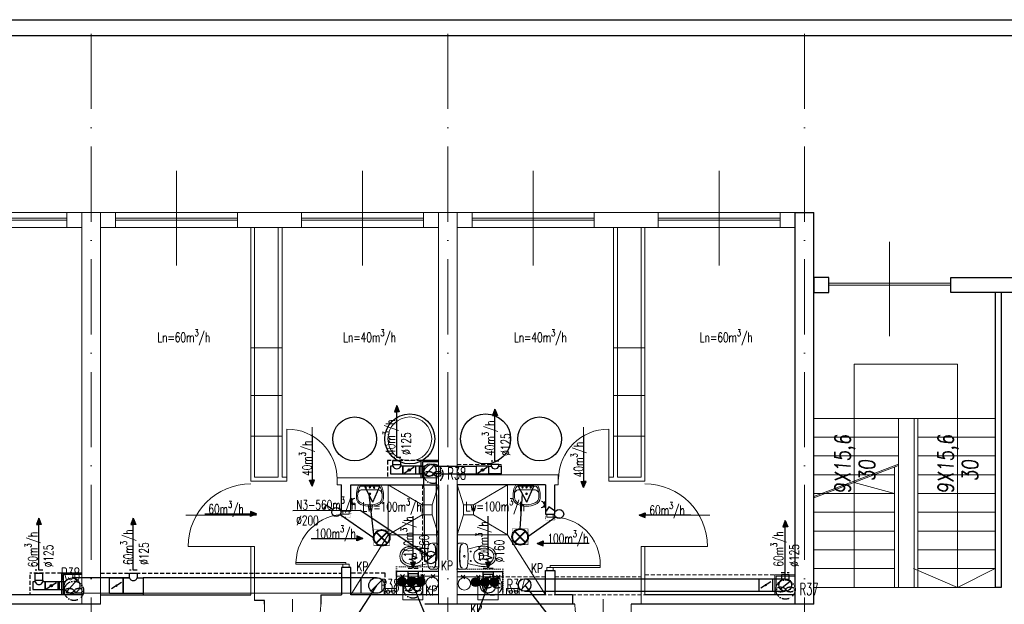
# Model space of a CAD drawing. Header units: millimetres. Extents: x -6513 to 30474, y -6915 to 65597.
# Tile 234 of 256: x 3408 to 4982, y 26250 to 27184. Entities that reach past the tile are written whole.
import ezdxf

# ---------------------------------------------------------------- set-up
doc = ezdxf.new("R2010")
doc.units = ezdxf.units.MM
for name, pattern in [('ACAD_ISO03W100', [30, 12, -18]), ('ACAD_ISO10W100', [18, 12, -3, 0, -3]), ('DASHED', [19.05, 12.7, -6.35]), ('DOT', [6.35, 0, -6.35])]:
    doc.linetypes.add(name, pattern=pattern)
doc.layers.get('0').update_dxf_attribs({"color": 8})
for name, color, linetype, lineweight in [('A_cienka', 8, 'Continuous', 5), ('A_linia przekroj', 8, 'Continuous', 25), ('A_osie', 8, 'ACAD_ISO10W100', 5), ('A_przerywana', 8, 'ACAD_ISO03W100', 5), ('A_widok', 8, 'Continuous', 13), ('CH-KS-WEWN-ISTN-PION-NR', 8, 'Continuous', 20), ('CH-KS-WEWN-PION', 8, 'Continuous', 20), ('CH-KS-WEWN-PION-NR', 8, 'Continuous', 25), ('CH-W-WEWN-INOX-PION', 8, 'Continuous', 20), ('CH-W-WEWN-INOX-PION-NR', 8, 'Continuous', 25), ('cieńkie', 8, 'Continuous', 9), ('DB-WM-nawiew-opis', 8, 'Continuous', 25), ('DB-WM-nawiew-opis-odnośnik', 8, 'Continuous', 30), ('DB-WM-wywiew-opis', 8, 'Continuous', 25), ('DB-WM-wywiew-opis-odnośnik', 8, 'Continuous', 30), ('DB_WM_nawiew', 8, 'Continuous', 30), ('DB_WM_wywiew', 8, 'Continuous', 30), ('DB_WM_ścianka nowa', 8, 'Continuous', 25), ('E_gniazda wtykowe', 1, 'Continuous', 30), ('E_oświetlenie', 1, 'Continuous', 30), ('E_technologia', 1, 'ACAD_ISO10W100', 30), ('noew ściany archwig', 8, 'Continuous', 9), ('R-TABELKA', 8, 'Continuous', 25), ('snitarne archwig nowe', 8, 'Continuous', 9), ('Stolarka ARCHWIG', 8, 'Continuous', 5), ('widokowe ARCHWIG', 8, 'Continuous', 5), ('wyburzenia', 8, 'DOT', 20), ('Ściany ARCHWIG', 8, 'Continuous', 30)]:
    doc.layers.add(name, color=color, linetype=linetype, lineweight=lineweight)
doc.layers.add('A_obudowy', color=8, linetype='Continuous')
doc.layers.add('DB_WM_nawiew-opis', color=8, linetype='Continuous')
doc.styles.add('ROMANSS', font='romans.shx', dxfattribs={"width": 0.8, "oblique": 5})
doc.styles.add('SIMPLEXD', font='SIMPLEX.SHX', dxfattribs={"width": 0.6})
doc.styles.get("Standard").update_dxf_attribs({"font": 'txt.shx', "width": 0.9})

# ---------------------------------------------------------------- blocks, each defined once
blk = doc.blocks.new('drzwi schem')
at = {"color": 252}
blk.add_line((0, 0), (0, 1), dxfattribs=at)
at = {"color": 252, "ltscale": 10}
blk.add_line((0.5, -0.093), (0.5, 1.04), dxfattribs=at)
at = {"color": 252}
blk.add_arc((0, 0), 1, 0, 90, dxfattribs=at)
blk = doc.blocks.new('klop oli 2')
at = {"layer": 'snitarne archwig nowe', "color": 252}
for p, q in [((0, 17.2), (0, 0)), ((3.8, 20.9), (10.5, 20.9)), ((0, -17.2), (0, 0)), ((3.8, 0), (3.8, 1)), ((3.8, 0), (3.8, -1)), ((38.9, 4.5), (37, 4.5)), ((38.9, -4.5), (37, -4.5)), ((3.8, -20.9), (10.5, -20.9))]:
    blk.add_line(p, q, dxfattribs=at)
for centre, radius in [((11.5, 0), 1.27), ((11.5, 0), 1.27), ((21.6, 7.5), 0.706), ((21.6, -7.5), 0.706)]:
    blk.add_circle(centre, radius, dxfattribs=at)
for centre, radius, start, end in [((3.8, 17.2), 3.76, 90, 180), ((8.4, 15), 3.76, 90, 173.7281), ((9, 15.1), 3.76, 100.2428, 173.7859), ((10.5, 14.9), 6.02, 6.7931, 90), ((44.8, -39.8), 56.5, 94.3794, 102.2907), ((41.4, -8), 24.5, 51.2869, 92.3028), ((144.9, 0), 141.2, 173.7281, 180), ((144.9, 0), 141.2, 180, 186.2719), ((144.9, 0), 140.5, 173.6694, 180), ((144.9, 0), 140.5, 180, 186.3306), ((-114.7, 0), 132.1, 0, 6.7931), ((-114.7, 0), 132.1, 353.2069, 0), ((80, -215.2), 235.3, 101.5744, 105.544), ((43.3, 0), 16.9, 173.7581, 180), ((43.3, 0), 16.9, 180, 186.2419), ((37.3, 0.7), 10.9, 117.4027, 173.7581), ((43.1, -10.6), 23.5, 101.6195, 117.4027), ((63.6, 0), 28.2, 173.3508, 180), ((63.6, 0), 28.2, 180, 186.6492), ((37, 3.1), 1.41, 90, 173.3508), ((42.4, -7.4), 20.3, 60.8839, 101.6195), ((38.9, 1.7), 2.82, 36.8699, 90), ((36.6, 0), 5.65, 0, 36.8699), ((36.6, 0), 5.65, 323.1301, 0), ((46.6, 0), 11.8, 0, 60.8839), ((46.6, 0), 11.8, 299.1161, 0), ((46.6, 0), 15.1, 0, 47.5638), ((46.6, 0), 15.1, 312.4362, 0), ((8.4, -15), 3.76, 186.2719, 270), ((9, -15.1), 3.76, 186.2141, 259.7572), ((10.5, -14.9), 6.02, 270, 353.2069), ((80, 215.2), 235.3, 254.456, 258.4256), ((37.3, -0.7), 10.9, 186.2419, 242.5973), ((43.1, 10.6), 23.5, 242.5973, 258.3805), ((44.8, 39.8), 56.5, 257.7093, 265.6206), ((37, -3.1), 1.41, 186.6492, 270), ((42.4, 7.4), 20.3, 258.3805, 299.1161), ((38.9, -1.7), 2.82, 270, 323.1301), ((41.4, 8), 24.5, 267.6972, 308.7131), ((3.8, -17.2), 3.76, 180, 270)]:
    blk.add_arc(centre, radius, start, end, dxfattribs=at)
blk = doc.blocks.new('umywalka oli2')
at = {"layer": 'snitarne archwig nowe', "color": 252}
for p, q in [((0, 17.6), (0, 0)), ((20.9, 21.6), (13.7, 21.6)), ((0, 0), (0, -17.6)), ((2, 15.4), (2, 0)), ((2, 0), (2, -15.4)), ((7.9, 0), (7.9, 10.8)), ((7.9, -10.8), (7.9, 0)), ((13.7, -21.6), (20.9, -21.6))]:
    blk.add_line(p, q, dxfattribs=at)
for centre, radius in [((4.1, 0), 1.11), ((4.5, 6.6), 0.994), ((14.5, 0), 1.48), ((14.5, 0), 0.946), ((4.5, -6.6), 0.994)]:
    blk.add_circle(centre, radius, dxfattribs=at)
for centre, radius, start, end in [((15.6, -9.9), 31.5, 93.3155, 119.5931), ((14.2, -1.1), 20.5, 88.5847, 126.5008), ((15.3, 12), 7.48, 91.7023, 188.8292), ((17.3, -1.9), 21.5, 82.9063, 97.0937), ((20.4, 10.2), 9.2, 23.1986, 92.7468), ((20.2, 9.5), 12.2, 20.9395, 86.4287), ((-1.2, 0), 33.1, 360, 24.6987), ((-1.2, 0), 33.1, 335.3013, 0), ((-3.2, 0), 37.4, 360, 21.6896), ((-3.2, 0), 37.4, 338.3104, 0), ((14.2, 1.1), 20.5, 233.4992, 271.4153), ((15.3, -12), 7.48, 171.1708, 268.2977), ((20.4, -10.2), 9.2, 267.2532, 336.8014), ((20.2, -9.5), 12.2, 273.5713, 339.0605), ((15.6, 9.9), 31.5, 240.4069, 266.6845), ((17.3, 1.9), 21.5, 262.9063, 277.0937)]:
    blk.add_arc(centre, radius, start, end, dxfattribs=at)
blk = doc.blocks.new('A$C2355049C')
at = {"layer": 'DB-WM-nawiew-opis-odnośnik'}
h = blk.add_hatch(color=256, dxfattribs=at)
h.paths.add_polyline_path([(0, -9.8), (3.9, -9.8), (0, 0)])
h.paths.add_polyline_path([(0, 0), (-3.9, -9.8), (0, -9.8)])
at = {"layer": 'DB-WM-nawiew-opis-odnośnik', "flags": 128}
for points in [[(0, 0), (-3.9, -9.8), (0, -9.8)], [(0, -82.9), (0, 0)], [(0, 0), (3.9, -9.8), (0, -9.8)]]:
    blk.add_lwpolyline(points, dxfattribs=at)
blk = doc.blocks.new('A$C620C4C60')
at = {"layer": 'DB-WM-wywiew-opis-odnośnik'}
h = blk.add_hatch(color=256, dxfattribs=at)
h.paths.add_polyline_path([(0, 0), (9.8, 3.9), (9.8, 0)])
h.paths.add_polyline_path([(9.8, 0), (9.8, -3.9), (0, 0)])
at = {"layer": 'DB-WM-wywiew-opis-odnośnik', "flags": 128}
for points in [[(0, 0), (9.8, 3.9), (9.8, 0)], [(0, 0), (12.1, 0)], [(0, 0), (9.8, -3.9), (9.8, 0)], [(12.1, 0), (14.4, -6.5), (16.6, 6.4), (18.9, 0)], [(18.9, 0), (82.9, 0)]]:
    blk.add_lwpolyline(points, dxfattribs=at)
blk = doc.blocks.new('raster')
at = {"layer": 'E_oświetlenie', "lineweight": 40}
for p, q in [((-21.2, 21.2), (21.2, -21.2)), ((21.2, 21.2), (-21.2, -21.2))]:
    blk.add_line(p, q, dxfattribs=at)
at = {"layer": 'E_oświetlenie', "const_width": 2}
blk.add_lwpolyline([(-30, -30), (30, -30), (30, 30), (-30, 30)], close=True, dxfattribs=at)
at = {"layer": 'E_oświetlenie', "lineweight": 40}
blk.add_circle((0, 0), 30, dxfattribs=at)
blk = doc.blocks.new('gw1')
at = {"layer": 'E_gniazda wtykowe'}
for p, q in [((99083.8, 55839.3), (99080.1, 55839.3)), ((99083.8, 55833.1), (99083.8, 55845.4))]:
    blk.add_line(p, q, dxfattribs=at)
blk.add_arc((99089.8, 55839), 6.04, 87.7958, 267.7958, dxfattribs=at)

msp = doc.modelspace()

# ---------------------------------------------------------------- hatches: boundary and pattern name
at = {"layer": 'CH-W-WEWN-INOX-PION'}
h = msp.add_hatch(color=256, dxfattribs=at)
h.paths.add_polyline_path([(4019.245, 26293.411, -0.41806339), (4026.516, 26286.235, -0.41806339), (4019.245, 26279.06)])
h.paths.add_polyline_path([(4019.245, 26279.06, -0.41037418), (4012.163, 26286.235, -0.41037418), (4019.245, 26293.411)])
h = msp.add_hatch(color=256, dxfattribs=at)
h.paths.add_polyline_path([(4034.245, 26293.411, -0.41806339), (4041.516, 26286.235, -0.41806339), (4034.245, 26279.06)])
h.paths.add_polyline_path([(4034.245, 26279.06, -0.41037418), (4027.163, 26286.235, -0.41037418), (4034.245, 26293.411)])
h = msp.add_hatch(color=256, dxfattribs=at)
h.paths.add_polyline_path([(4049.245, 26293.411, -0.41806339), (4056.516, 26286.235, -0.41806339), (4049.245, 26279.06)])
h.paths.add_polyline_path([(4049.245, 26279.06, -0.41037418), (4042.163, 26286.235, -0.41037418), (4049.245, 26293.411)])
h = msp.add_hatch(color=256, dxfattribs=at)
h.paths.add_polyline_path([(4137.176, 26292.62, 0.41806339), (4129.905, 26285.444, 0.41806339), (4137.176, 26278.269)])
h.paths.add_polyline_path([(4137.176, 26278.269, 0.41037418), (4144.258, 26285.444, 0.41037418), (4137.176, 26292.62)])
h = msp.add_hatch(color=256, dxfattribs=at)
h.paths.add_polyline_path([(4152.176, 26292.62, 0.41806339), (4144.905, 26285.444, 0.41806339), (4152.176, 26278.269)])
h.paths.add_polyline_path([(4152.176, 26278.269, 0.41037418), (4159.258, 26285.444, 0.41037418), (4152.176, 26292.62)])
h = msp.add_hatch(color=256, dxfattribs=at)
h.paths.add_polyline_path([(4167.176, 26292.62, 0.41806339), (4159.905, 26285.444, 0.41806339), (4167.176, 26278.269)])
h.paths.add_polyline_path([(4167.176, 26278.269, 0.41037418), (4174.258, 26285.444, 0.41037418), (4167.176, 26292.62)])
at = {"layer": 'DB_WM_nawiew'}
h = msp.add_hatch(color=256, dxfattribs=at)
edge = h.paths.add_edge_path()
edge.add_arc((4030.857, 26464.699), 2, 0, 360)
h = msp.add_hatch(color=256, dxfattribs=at)
edge = h.paths.add_edge_path()
edge.add_arc((4147.9, 26464.593), 2, 0, 360)
h = msp.add_hatch(color=256, dxfattribs=at)
edge = h.paths.add_edge_path()
edge.add_arc((3458.948, 26279.751), 2, 0, 360)
h = msp.add_hatch(color=256, dxfattribs=at)
edge = h.paths.add_edge_path()
edge.add_arc((3562.859, 26279.783), 2, 0, 360)
h = msp.add_hatch(color=256, dxfattribs=at)
edge = h.paths.add_edge_path()
edge.add_arc((4600.7, 26280.809), 2, 0, 360)

# ---------------------------------------------------------------- linework, layer by layer
at = {"layer": 'A_cienka', "ltscale": 10}
for p, q in [((3659.054, 26791.663), (3659.054, 26942.46)), ((3956.054, 26791.663), (3956.054, 26942.46)), ((4229.054, 26791.663), (4229.054, 26942.46)), ((4526.054, 26791.663), (4526.054, 26942.46)), ((4798.581, 26678.71), (4798.581, 26829.507))]:
    msp.add_line(p, q, dxfattribs=at)
at = {"layer": 'A_cienka'}
for p, q in [((-2776.446, 26876.062), (4647.554, 26876.062)), ((3288.554, 26867.062), (3483.554, 26867.062)), ((3288.554, 26864.062), (3483.554, 26864.062)), ((3756.554, 26867.062), (3561.554, 26867.062)), ((3756.554, 26864.062), (3561.554, 26864.062)), ((3858.554, 26867.062), (4053.554, 26867.062)), ((3858.554, 26864.062), (4053.554, 26864.062)), ((4326.554, 26867.062), (4131.554, 26867.062)), ((4326.554, 26864.062), (4131.554, 26864.062)), ((4428.554, 26867.062), (4623.554, 26867.062)), ((4428.554, 26864.062), (4623.554, 26864.062)), ((2967.554, 26852.062), (3507.554, 26852.062)), ((3537.554, 26852.062), (4077.554, 26852.062)), ((4107.554, 26852.062), (4647.554, 26852.062)), ((4896.554, 26763.109), (4701.554, 26763.109)), ((4896.554, 26760.109), (4701.554, 26760.109)), ((3777.554, 26659.657), (3827.554, 26659.657)), ((4407.554, 26659.657), (4357.554, 26659.657)), ((3777.554, 26583.576), (3827.554, 26583.576)), ((4407.554, 26583.576), (4357.554, 26583.576)), ((3777.554, 26518.766), (3827.554, 26518.766)), ((4407.554, 26518.766), (4357.554, 26518.766))]:
    msp.add_line(p, q, dxfattribs=at)
at = {"layer": 'A_linia przekroj'}
for p, q in [((4647.554, 26250.062), (4647.554, 26876.062)), ((4647.554, 26876.062), (4677.554, 26876.062)), ((4677.554, 26250.062), (4677.554, 26876.062)), ((4967.554, 26748.109), (4967.554, 26277.062)), ((4976.975, 26748.109), (4976.975, 26277.062)), ((4976.975, 26277.062), (4967.554, 26277.062)), ((3507.554, 26265.062), (3267.554, 26265.062)), ((3537.554, 26265.062), (3777.554, 26265.062)), ((3799.339, 26256.062), (3783.554, 26256.062)), ((3799.339, 26250.062), (3799.339, 26256.062)), ((3889.339, 26265.062), (3922.554, 26265.062)), ((3889.339, 26265.062), (3889.339, 26250.062)), ((4291.768, 26265.062), (4263.554, 26265.062)), ((4291.768, 26265.062), (4291.768, 26250.062)), ((4647.554, 26265.062), (4407.554, 26265.062)), ((3537.554, 26250.062), (3245.768, 26250.062)), ((4295.768, 26250.062), (4055.554, 26250.062)), ((4677.554, 26250.062), (4385.768, 26250.062))]:
    msp.add_line(p, q, dxfattribs=at)
for points in [[(4677.554, 26748.109), (4701.554, 26748.109), (4701.554, 26772.109), (4677.554, 26772.109)], [(4896.554, 26772.109), (4998.554, 26772.109), (4998.554, 26748.109), (4896.554, 26748.109)]]:
    msp.add_lwpolyline(points, close=True, dxfattribs=at)
at = {"layer": 'A_obudowy', "linetype": 'DASHED', "ltscale": 0.5}
for p, q in [((4049.357, 26479.698), (3996.157, 26479.698)), ((3475.054, 26299.6), (3424.248, 26299.6)), ((3992.515, 26299.747), (3937.554, 26299.747)), ((3424.248, 26297.247), (3424.248, 26265.062)), ((3605.859, 26285.699), (3605.859, 26265.062))]:
    msp.add_line(p, q, dxfattribs=at)
at = {"layer": 'A_obudowy', "linetype": 'ByBlock'}
for p, q in [((4077.554, 26479.698), (4049.357, 26479.698)), ((4049.357, 26479.698), (4049.357, 26452.062)), ((4077.554, 26477.698), (4051.857, 26477.698)), ((4051.857, 26477.698), (4051.857, 26452.062)), ((3475.054, 26299.6), (3475.054, 26265.062)), ((3477.554, 26297.6), (3477.554, 26265.062))]:
    msp.add_line(p, q, dxfattribs=at)
at = {"layer": 'A_obudowy', "linetype": 'DASHED', "ltscale": 0.5}
for points in [[(3996.157, 26479.698), (3996.157, 26452.062)], [(3537.554, 26299.6), (3922.554, 26299.6)], [(3992.515, 26265.062), (3992.515, 26299.747)]]:
    msp.add_lwpolyline(points, dxfattribs=at)
at = {"layer": 'A_osie', "ltscale": 10}
for p, q in [((3522.744, 25420.619), (3522.744, 27172.678)), ((4092.744, 25420.619), (4092.744, 27172.678)), ((4662.744, 25420.619), (4662.744, 27172.678)), ((4662.744, 25420.619), (4662.744, 27172.678)), ((4662.744, 25420.619), (4662.744, 27172.678))]:
    msp.add_line(p, q, dxfattribs=at)
at = {"layer": 'A_przerywana', "linetype": 'DASHED', "ltscale": 0.5}
for p, q in [((4107.554, 26473.699), (4177.768, 26473.699)), ((4177.768, 26473.699), (4177.768, 26457.062)), ((4248.554, 26293.905), (4180.554, 26293.905)), ((4224.199, 26265.062), (4615.054, 26265.062))]:
    msp.add_line(p, q, dxfattribs=at)
at = {"layer": 'A_przerywana', "linetype": 'ByBlock'}
for p, q in [((4647.554, 26297.414), (4615.054, 26297.414)), ((4615.054, 26297.414), (4615.054, 26265.062)), ((4647.554, 26295.062), (4617.554, 26295.062)), ((4617.554, 26295.062), (4617.554, 26265.062))]:
    msp.add_line(p, q, dxfattribs=at)
at = {"layer": 'A_przerywana', "linetype": 'DASHED', "ltscale": 0.5}
for points in [[(4051.857, 26441.062), (4051.857, 26294.905)], [(4407.554, 26297.392), (4615.054, 26297.414)], [(4263.554, 26293.907), (4401.554, 26293.919)]]:
    msp.add_lwpolyline(points, dxfattribs=at)
at = {"layer": 'A_widok', "ltscale": 5}
for p, q in [((3507.554, 26876.062), (3507.554, 26500.062)), ((3507.554, 26876.062), (3507.554, 26250.062)), ((3507.554, 26876.062), (3537.554, 26876.062)), ((3537.554, 26876.062), (3537.554, 26250.062)), ((4077.554, 26876.062), (4077.554, 26250.062)), ((4077.554, 26876.062), (4107.554, 26876.062)), ((4107.554, 26876.062), (4107.554, 26250.062)), ((3777.554, 26852.062), (3777.554, 26447.062)), ((3783.554, 26852.062), (3783.554, 26453.062)), ((3821.554, 26852.062), (3821.554, 26453.062)), ((3827.554, 26852.062), (3827.554, 26453.062)), ((4357.554, 26852.062), (4357.554, 26453.062)), ((4363.554, 26852.062), (4363.554, 26453.062)), ((4401.554, 26852.062), (4401.554, 26453.062)), ((4407.554, 26852.062), (4407.554, 26447.062)), ((4833.975, 26547.062), (4677.554, 26547.062)), ((4812.719, 26547.062), (4812.719, 26277.062)), ((4833.975, 26547.062), (4967.554, 26547.062)), ((4837.81, 26547.062), (4837.81, 26277.062)), ((4843.81, 26547.062), (4843.81, 26277.062)), ((4732.277, 26517.062), (4677.554, 26517.062)), ((4812.719, 26517.062), (4732.277, 26517.062)), ((4843.81, 26517.062), (4918.252, 26517.062)), ((4918.252, 26517.062), (4967.554, 26517.062)), ((4812.719, 26487.062), (4677.554, 26487.062)), ((4843.81, 26487.062), (4967.554, 26487.062)), ((4677.554, 26422.372), (4812.719, 26473.919)), ((4677.554, 26420.231), (4812.719, 26471.779)), ((4268.647, 26457.062), (4107.554, 26457.062)), ((4268.647, 26441.062), (4268.647, 26457.062)), ((4806.719, 26457.062), (4677.554, 26457.062)), ((4806.719, 26469.491), (4806.719, 26277.062)), ((4843.81, 26457.062), (4967.554, 26457.062)), ((3777.554, 26447.062), (3835.46, 26447.062)), ((3783.554, 26453.062), (3821.554, 26453.062)), ((3827.554, 26453.062), (3835.46, 26453.062)), ((3835.46, 26447.062), (3835.46, 26453.062)), ((3915.46, 26452.062), (4077.554, 26452.062)), ((3915.46, 26441.062), (3915.46, 26452.062)), ((3915.46, 26441.062), (3922.554, 26441.062)), ((4268.647, 26441.062), (4263.554, 26441.062)), ((4357.554, 26453.062), (4349.647, 26453.062)), ((4349.647, 26447.062), (4349.647, 26453.062)), ((4407.554, 26447.062), (4349.647, 26447.062)), ((4401.554, 26453.062), (4363.554, 26453.062)), ((4806.719, 26427.062), (4677.554, 26427.062)), ((4843.81, 26427.062), (4967.554, 26427.062)), ((4806.719, 26397.062), (4677.554, 26397.062)), ((4843.81, 26397.062), (4967.554, 26397.062)), ((4806.719, 26367.062), (4677.554, 26367.062)), ((4843.81, 26367.062), (4967.554, 26367.062)), ((3777.554, 26265.062), (3777.554, 26342.478)), ((3777.554, 26342.478), (3783.554, 26342.478)), ((3783.554, 26256.062), (3783.554, 26342.478)), ((4401.554, 26250.062), (4401.554, 26342.478)), ((4401.554, 26342.478), (4407.554, 26342.478)), ((4407.554, 26265.062), (4407.554, 26342.478)), ((4806.719, 26337.062), (4677.554, 26337.062)), ((4843.81, 26337.062), (4967.554, 26337.062)), ((4806.719, 26307.062), (4677.554, 26307.062)), ((4843.81, 26307.062), (4967.554, 26307.062)), ((4906.975, 26277.062), (4967.554, 26307.062)), ((4806.719, 26277.062), (4677.554, 26277.062)), ((4806.719, 26277.062), (4843.81, 26277.062)), ((4833.975, 26277.062), (4812.719, 26277.062)), ((4833.975, 26277.062), (4837.81, 26277.062)), ((4843.81, 26277.062), (4967.554, 26277.062))]:
    msp.add_line(p, q, dxfattribs=at)
at = {"layer": 'A_widok'}
for p, q in [((4742.136, 26444.861), (4742.136, 26633.96)), ((4742.136, 26633.96), (4906.975, 26633.96)), ((4906.975, 26633.96), (4906.975, 26547.062)), ((4742.136, 26444.861), (4742.136, 26277.062)), ((4742.136, 26444.861), (4806.719, 26427.062))]:
    msp.add_line(p, q, dxfattribs=at)
at = {"layer": 'A_widok', "ltscale": 5}
for points in [[(3507.554, 26852.062), (3483.554, 26852.062), (3483.554, 26876.062), (3507.554, 26876.062)], [(3537.554, 26852.062), (3561.554, 26852.062), (3561.554, 26876.062), (3537.554, 26876.062)], [(3756.554, 26876.062), (3858.554, 26876.062), (3858.554, 26852.062), (3756.554, 26852.062)], [(4077.554, 26852.062), (4053.554, 26852.062), (4053.554, 26876.062), (4077.554, 26876.062)], [(4107.554, 26852.062), (4131.554, 26852.062), (4131.554, 26876.062), (4107.554, 26876.062)], [(4326.554, 26876.062), (4428.554, 26876.062), (4428.554, 26852.062), (4326.554, 26852.062)], [(4647.554, 26852.062), (4623.554, 26852.062), (4623.554, 26876.062), (4647.554, 26876.062)]]:
    msp.add_lwpolyline(points, close=True, dxfattribs=at)
msp.add_lwpolyline([(4906.975, 26547.062), (4906.975, 26277.062), (4836.975, 26307.062)], dxfattribs=at)
at = {"layer": 'CH-KS-WEWN-ISTN-PION-NR', "extrusion": (-1.29885e-05, -7.54363e-06, 1)}
msp.add_circle((4031.782, 26514.401, -0.252), 35, dxfattribs=at)
at = {"layer": 'CH-KS-WEWN-PION', "extrusion": (-1.29885e-05, 7.54363e-06, 1)}
for centre in [(4067.483, 26283.475, 0.145), (4118.938, 26282.683, 0.145)]:
    msp.add_circle(centre, 9.967, dxfattribs=at)
at = {"layer": 'CH-KS-WEWN-PION-NR', "extrusion": (-1.29885e-05, -7.54363e-06, 1)}
for centre in [(4031.782, 26514.401, -0.252), (4152.974, 26514.401, -0.254)]:
    msp.add_circle(centre, 40, dxfattribs=at)
at = {"layer": 'CH-W-WEWN-INOX-PION'}
for centre in [(4019.34, 26286.235), (4034.34, 26286.235), (4049.34, 26286.235), (4137.082, 26285.444), (4152.082, 26285.444), (4167.082, 26285.444)]:
    msp.add_circle(centre, 7.176, dxfattribs=at)
at = {"layer": 'CH-W-WEWN-INOX-PION-NR', "ltscale": 10, "extrusion": (-1.29885e-05, -7.54363e-06, 1)}
for centre in [(3943.563, 26514.401, -0.251), (4239.262, 26514.401, -0.255)]:
    msp.add_circle(centre, 35, dxfattribs=at)
at = {"layer": 'cieńkie'}
for p, q in [((4020.777, 26288.062), (4052.777, 26288.062)), ((4020.777, 26257.062), (4020.777, 26288.062)), ((4023.277, 26288.062), (4050.277, 26288.062)), ((4052.777, 26288.062), (4052.777, 26257.062)), ((4140.777, 26288.062), (4172.777, 26288.062)), ((4140.777, 26257.062), (4140.777, 26288.062)), ((4143.277, 26288.062), (4170.277, 26288.062)), ((4172.777, 26288.062), (4172.777, 26257.062)), ((4052.777, 26257.062), (4052.777, 26271.062)), ((4172.777, 26257.062), (4172.777, 26271.062)), ((4020.777, 26257.062), (4034.777, 26257.062)), ((4052.777, 26257.062), (4020.777, 26257.062)), ((4029.777, 26257.062), (4043.777, 26257.062)), ((4140.777, 26257.062), (4154.777, 26257.062)), ((4172.777, 26257.062), (4140.777, 26257.062)), ((4149.777, 26257.062), (4163.777, 26257.062))]:
    msp.add_line(p, q, dxfattribs=at)
at = {"layer": 'DB-WM-nawiew-opis'}
msp.add_lwpolyline([(4377.15, 26213.855), (4267.718, 26213.855), (4216.263, 26280.875)], dxfattribs=at)
at = {"layer": 'DB-WM-wywiew-opis'}
for points in [[(3953.03, 26211.249), (4065.643, 26211.249), (4036.932, 26280.433)], [(4239.005, 26194.125), (4125.261, 26194.125), (4156.932, 26280.432)]]:
    msp.add_lwpolyline(points, dxfattribs=at)
at = {"layer": 'DB_WM_nawiew'}
for points in [[(4001.157, 26458.449), (4020.857, 26458.449), (4020.857, 26470.949), (4017.257, 26470.949)], [(4004.757, 26470.949), (4001.157, 26470.949), (4001.157, 26458.449)], [(4004.757, 26473.699), (4004.757, 26479.698)], [(4004.757, 26479.698), (4017.257, 26479.698)], [(4004.757, 26470.949), (4004.757, 26473.699), (4017.257, 26473.699), (4017.257, 26470.949)], [(4017.257, 26473.699), (4017.257, 26479.698)], [(4040.857, 26470.949), (4020.857, 26470.949), (4020.857, 26458.449), (4040.857, 26458.449)], [(4050.857, 26470.949), (4040.857, 26470.949), (4040.857, 26458.449), (4050.857, 26458.449)], [(4053.914, 26458.449), (4047.357, 26458.449), (4047.357, 26470.949), (4056.05, 26470.949)], [(4057.219, 26457.219), (4070.495, 26472.178)], [(4071.663, 26470.949), (4080.357, 26470.949), (4080.357, 26458.449), (4073.917, 26458.449)], [(4076.857, 26470.949), (4138.068, 26470.949)], [(4158.068, 26470.949), (4138.068, 26470.949), (4138.068, 26458.449), (4158.068, 26458.449)], [(4177.768, 26458.449), (4158.068, 26458.449), (4158.068, 26470.949), (4161.668, 26470.949)], [(4174.168, 26470.949), (4174.168, 26473.699), (4161.668, 26473.699), (4161.668, 26470.949)], [(4174.168, 26470.949), (4177.768, 26470.949), (4177.768, 26458.449)], [(4022.628, 26459.556), (4038.749, 26469.631)], [(4053.914, 26458.449), (4055.174, 26324.853)], [(4073.917, 26458.449), (4075.174, 26324.853)], [(4076.857, 26458.449), (4138.068, 26458.449)], [(4139.839, 26459.556), (4155.96, 26469.631)], [(4057.619, 26318.417), (4072.903, 26331.288)], [(3432.848, 26288.751), (3432.848, 26299.582)], [(3432.848, 26299.582), (3445.348, 26299.582)], [(3445.348, 26288.751), (3445.348, 26299.582)], [(3605.859, 26267.217), (3573.862, 26267.217), (3573.862, 26292.217), (3583.612, 26292.216), (3583.612, 26299.6), (3596.112, 26299.6), (3596.112, 26292.275), (3605.859, 26292.217), (3605.859, 26267.217)], [(4638.118, 26288.72), (4638.118, 26297.414), (4625.618, 26297.414), (4625.618, 26288.72)], [(3429.248, 26273.501), (3448.948, 26273.501), (3448.948, 26286.001), (3445.348, 26286.001)], [(3432.848, 26286.001), (3429.248, 26286.001), (3429.248, 26273.501)], [(3432.848, 26286.001), (3432.848, 26288.751), (3445.348, 26288.751), (3445.348, 26286.001)], [(3468.948, 26286.001), (3448.948, 26286.001), (3448.948, 26273.501), (3476.954, 26273.501)], [(3450.719, 26274.608), (3466.84, 26284.683)], [(3478.948, 26286.001), (3468.948, 26286.001), (3468.948, 26273.501), (3478.948, 26273.501)], [(3481.123, 26286.001), (3471.448, 26286.001), (3471.448, 26273.501), (3481.123, 26273.501)], [(3483.651, 26270.403), (3500.245, 26289.1)], [(3583.612, 26292.224), (3491.952, 26292.252)], [(3551.86, 26292.283), (3573.858, 26292.283), (3573.862, 26267.227), (3551.86, 26267.283), (3551.86, 26292.295)], [(3571.088, 26284.926), (3554.967, 26274.85)], [(3978.777, 26292.613), (3605.859, 26292.217)], [(3953.777, 26267.594), (3953.777, 26292.586)], [(3969.912, 26271.321), (3987.641, 26288.904)], [(4209.625, 26273.396), (4222.901, 26288.354)], [(4215.321, 26290.877), (4631.867, 26290.914)], [(4589.868, 26290.91), (4589.868, 26270.91)], [(4608.929, 26285.952), (4592.808, 26275.876)], [(4611.868, 26270.912), (4611.868, 26290.912)], [(4624.056, 26274.672), (4639.681, 26287.156)], [(3978.777, 26267.613), (3491.944, 26267.252)], [(4215.321, 26270.873), (4631.869, 26270.914)]]:
    msp.add_lwpolyline(points, dxfattribs=at)
at = {"layer": 'DB_WM_nawiew', "linetype": 'DASHED', "ltscale": 0.5}
for points in [[(4017.257, 26484.628), (4004.757, 26484.628)], [(4174.168, 26478.699), (4161.668, 26478.699)], [(3445.348, 26304.582), (3432.848, 26304.582)], [(3596.112, 26304.6), (3583.612, 26304.6)], [(4625.597, 26300.945), (4638.097, 26300.945)]]:
    msp.add_lwpolyline(points, dxfattribs=at)
at = {"layer": 'DB_WM_nawiew', "color": 1}
for centre, radius in [((4063.857, 26464.699), 10), ((3491.948, 26279.752), 12.5), ((4631.868, 26280.914), 10)]:
    msp.add_circle(centre, radius, dxfattribs=at)
at = {"layer": 'DB_WM_nawiew'}
for centre, radius in [((4030.857, 26464.699), 2), ((4147.9, 26464.593), 2), ((4065.174, 26324.795), 10), ((3458.948, 26279.751), 2), ((3978.777, 26280.113), 12.5), ((4215.321, 26280.873), 10)]:
    msp.add_circle(centre, radius, dxfattribs=at)
for centre in [(4011.007, 26473.179), (4167.918, 26473.179), (3439.098, 26288.231), (3589.86, 26294.477)]:
    msp.add_arc(centre, 6.636, 199.636833, 340.363167, dxfattribs=at)
at = {"layer": 'DB_WM_nawiew-opis'}
for points in [[(4065.261, 26324.853), (3952.609, 26399.698), (3845.03, 26399.582)], [(3978.787, 26280.123), (3940.377, 26221.016), (3799.981, 26221.016)]]:
    msp.add_lwpolyline(points, dxfattribs=at)
at = {"layer": 'DB_WM_wywiew'}
for points in [[(4029.088, 26290.417), (4029.088, 26302.905), (4045.088, 26302.905), (4045.088, 26289.898)], [(4045.088, 26289.898), (4045.088, 26298.561), (4029.088, 26298.561), (4029.088, 26290.417)], [(4149.088, 26290.416), (4149.088, 26301.904), (4165.088, 26301.904), (4165.088, 26289.897)], [(4165.088, 26289.897), (4165.088, 26297.56), (4149.088, 26297.56), (4149.088, 26290.416)], [(4028.999, 26270.776), (4044.866, 26290.091)], [(4148.999, 26270.774), (4164.866, 26290.09)]]:
    msp.add_lwpolyline(points, dxfattribs=at)
at = {"layer": 'DB_WM_wywiew', "linetype": 'DASHED', "ltscale": 0.5}
for points in [[(4029.229, 26307.733), (4045.229, 26307.733)], [(4149.229, 26307.904), (4165.229, 26307.904)]]:
    msp.add_lwpolyline(points, dxfattribs=at)
at = {"layer": 'DB_WM_wywiew', "color": 1}
for centre in [(4036.777, 26280.561), (4156.777, 26280.56)]:
    msp.add_circle(centre, 12.5, dxfattribs=at)
at = {"layer": 'DB_WM_ścianka nowa'}
for points in [[(3507.554, 26299.6), (3475.054, 26299.6)], [(3507.554, 26297.6), (3477.554, 26297.6)], [(4010.554, 26302.905), (4077.554, 26302.905)], [(4010.554, 26294.905), (4010.554, 26302.905)], [(4017.066, 26291.955), (4023.056, 26297.856)], [(4017.066, 26297.856), (4023.056, 26291.955)], [(4049.478, 26291.955), (4055.467, 26297.856)], [(4049.478, 26297.856), (4055.467, 26291.955)], [(4065.77, 26297.856), (4071.76, 26291.955)], [(4065.77, 26291.955), (4071.76, 26297.856)], [(4180.554, 26301.904), (4107.554, 26301.904)], [(4180.554, 26293.905), (4180.554, 26301.904)], [(4631.867, 26290.914), (4631.867, 26308.338)], [(4113.993, 26290.955), (4119.982, 26296.856)], [(4113.993, 26296.856), (4119.982, 26290.955)], [(4138.463, 26290.822), (4144.453, 26296.723)], [(4138.463, 26296.723), (4144.453, 26290.822)], [(4170.283, 26296.766), (4176.272, 26290.864)], [(4170.283, 26290.864), (4176.272, 26296.766)]]:
    msp.add_lwpolyline(points, dxfattribs=at)
at = {"layer": 'E_oświetlenie'}
for p, q in [((3972.883, 26413.268), (3959.343, 26439.321)), ((3984.126, 26438.966), (3959.343, 26439.321)), ((3972.883, 26413.268), (3984.126, 26438.966)), ((4218.608, 26413.383), (4205.067, 26439.435)), ((4229.851, 26439.08), (4205.067, 26439.435)), ((4218.608, 26413.383), (4229.851, 26439.08)), ((3966.113, 26426.295), (3974.204, 26356.407)), ((4208.051, 26370.552), (4211.837, 26426.409)), ((3897.895, 26408.634), (3893.194, 26401.857)), ((3908.187, 26401.493), (3897.895, 26408.634)), ((3920.294, 26393.514), (3974.204, 26356.407)), ((4254.216, 26405.559), (4249.515, 26398.783)), ((4264.508, 26398.419), (4254.216, 26405.559)), ((4265.383, 26389.113), (4220.651, 26357.952))]:
    msp.add_line(p, q, dxfattribs=at)
at = {"layer": 'E_oświetlenie', "const_width": 1.05}
for points in [[(3959.343, 26439.321), (3972.883, 26413.268), (3984.126, 26438.966)], [(4205.067, 26439.435), (4218.608, 26413.383), (4229.851, 26439.08)]]:
    msp.add_lwpolyline(points, close=True, dxfattribs=at)
at = {"layer": 'E_oświetlenie'}
for centre in [(3914.146, 26397.36), (4270.467, 26394.285)]:
    msp.add_circle(centre, 7.252, dxfattribs=at)
at = {"layer": 'E_technologia'}
for p, q in [((4068.017, 26459.88), (4070.422, 26457.101)), ((4070.422, 26459.88), (4068.017, 26457.101)), ((3493.83, 26273.028), (3496.234, 26270.249)), ((3496.234, 26273.028), (3493.83, 26270.249)), ((4035.695, 26276.682), (4038.099, 26273.903)), ((4038.099, 26276.682), (4035.695, 26273.903)), ((4162.561, 26281.377), (4164.966, 26278.597)), ((4164.966, 26281.377), (4162.561, 26278.597)), ((4631.013, 26275.119), (4633.417, 26272.34)), ((4633.417, 26275.119), (4631.013, 26272.34))]:
    msp.add_line(p, q, dxfattribs=at)
for centre in [(4069.22, 26458.49), (3495.032, 26271.638), (4036.897, 26275.292), (4163.763, 26279.987), (4632.215, 26273.729)]:
    msp.add_circle(centre, 15.427, dxfattribs=at)
for centre, start_param, end_param in [((4061.593, 26458.49), 3.54986568, 9.01650493), ((4076.847, 26458.49), 0.40827303, 5.87491228), ((4156.136, 26279.987), 3.54986568, 9.01650493), ((4171.39, 26279.987), 0.40827303, 5.87491228), ((3487.405, 26271.638), 3.54986568, 9.01650493), ((3502.659, 26271.638), 0.40827303, 5.87491228), ((4029.27, 26275.292), 3.54986568, 9.01650493), ((4044.524, 26275.292), 0.40827303, 5.87491228), ((4624.588, 26273.729), 3.54986568, 9.01650493), ((4639.842, 26273.729), 0.40827303, 5.87491228)]:
    msp.add_ellipse(centre, major_axis=(-7, 0), ratio=0.5, start_param=start_param, end_param=end_param, dxfattribs=at)
at = {"layer": 'noew ściany archwig'}
for p, q in [((4010.554, 26294.905), (4077.554, 26294.905)), ((4010.554, 26265.062), (4010.554, 26294.905)), ((4180.554, 26293.905), (4107.554, 26293.905)), ((4180.554, 26265.062), (4180.554, 26293.905))]:
    msp.add_line(p, q, dxfattribs=at)
at = {"layer": 'R-TABELKA'}
for p, q in [((-3136.084, 27184.217), (8327.828, 27184.217)), ((-3011.084, 27159.217), (8302.828, 27159.217))]:
    msp.add_line(p, q, dxfattribs=at)
at = {"layer": 'snitarne archwig nowe'}
for p, q in [((3997.397, 26361.062), (3937.554, 26265.062)), ((4187.71, 26360.905), (4248.554, 26265.062))]:
    msp.add_line(p, q, dxfattribs=at)
for points in [[(3997.397, 26441.218), (3997.397, 26361.062), (4077.554, 26361.062)], [(4051.397, 26409.062), (3997.397, 26441.062)], [(4067.397, 26409.062), (4077.397, 26441.062)], [(4107.554, 26360.905), (4187.71, 26360.905), (4187.71, 26441.062)], [(4117.71, 26408.905), (4107.71, 26440.905)], [(4133.71, 26408.905), (4187.71, 26440.905)], [(4051.397, 26393.062), (3997.397, 26361.062)], [(4067.397, 26393.062), (4077.397, 26361.062)], [(4117.71, 26392.905), (4107.71, 26360.905)], [(4133.71, 26392.905), (4187.71, 26360.905)]]:
    msp.add_lwpolyline(points, dxfattribs=at)
for points in [[(4067.397, 26409.062), (4051.397, 26409.062), (4051.397, 26393.062), (4067.397, 26393.062)], [(4117.71, 26392.905), (4133.71, 26392.905), (4133.71, 26408.905), (4117.71, 26408.905)]]:
    msp.add_lwpolyline(points, close=True, dxfattribs=at)
at = {"layer": 'Stolarka ARCHWIG'}
for p, q in [((3849.743, 26314.062), (3849.743, 26317.062)), ((3849.743, 26317.062), (3929.743, 26317.062)), ((3849.743, 26317.062), (3849.743, 26314.062)), ((3929.743, 26314.062), (3849.743, 26314.062)), ((3929.743, 26317.062), (3929.743, 26314.062)), ((4336.054, 26312.062), (4256.054, 26312.062)), ((4256.054, 26312.062), (4256.054, 26309.062)), ((4256.054, 26309.062), (4336.054, 26309.062)), ((4336.054, 26309.062), (4336.054, 26312.062))]:
    msp.add_line(p, q, dxfattribs=at)
for points in [[(3929.743, 26394.062), (3924.743, 26394.062), (3924.743, 26399.062), (3934.743, 26399.062), (3934.743, 26394.062), (3927.243, 26394.062)], [(4256.054, 26389.062), (4261.054, 26389.062), (4261.054, 26394.062), (4251.054, 26394.062), (4251.054, 26389.062), (4258.554, 26389.062)], [(4256.054, 26389.062), (4261.054, 26389.062), (4261.054, 26394.062), (4251.054, 26394.062), (4251.054, 26389.062), (4258.554, 26389.062)], [(3929.743, 26309.062), (3924.743, 26309.062), (3924.743, 26314.062), (3934.743, 26314.062), (3934.743, 26309.062), (3927.243, 26309.062)], [(4256.054, 26304.062), (4261.054, 26304.062), (4261.054, 26309.062), (4251.054, 26309.062), (4251.054, 26304.062), (4258.554, 26304.062)]]:
    msp.add_lwpolyline(points, dxfattribs=at)
for centre, radius, start, end in [((3929.642, 26314.108), 79.953, 89.92751, 177.883109), ((4261.131, 26314.279), 74.955, 358.305166, 93.884215)]:
    msp.add_arc(centre, radius, start, end, dxfattribs=at)
at = {"layer": 'widokowe ARCHWIG'}
for p, q in [((4010.554, 26275.062), (3990.554, 26275.062)), ((3990.554, 26275.062), (3990.554, 26265.062)), ((4206.527, 26275.062), (4186.527, 26275.062)), ((4186.527, 26275.062), (4186.527, 26265.062)), ((4206.527, 26275.062), (4206.527, 26265.062))]:
    msp.add_line(p, q, dxfattribs=at)
at = {"layer": 'wyburzenia', "ltscale": 0.5}
for p, q in [((4077.554, 26310.062), (4010.554, 26310.062)), ((4010.554, 26310.062), (4010.554, 26265.062)), ((4107.554, 26306.062), (4180.554, 26306.062)), ((4180.554, 26306.062), (4180.554, 26265.062))]:
    msp.add_line(p, q, dxfattribs=at)
at = {"layer": 'wyburzenia', "ltscale": 0.2}
for points in [[(3922.554, 26399.062), (3937.554, 26399.062), (3937.554, 26389.062), (3922.554, 26389.062)], [(4248.554, 26394.062), (4263.554, 26394.062), (4263.554, 26384.062), (4248.554, 26384.062)]]:
    msp.add_lwpolyline(points, close=True, dxfattribs=at)
at = {"layer": 'Ściany ARCHWIG'}
for p, q in [((3922.554, 26399.062), (3922.554, 26441.062)), ((3937.554, 26441.062), (4077.554, 26441.062)), ((3937.554, 26399.062), (3937.554, 26441.062)), ((4077.554, 26440.062), (4077.554, 26309.062)), ((4248.554, 26441.062), (4107.554, 26441.062)), ((4248.554, 26441.062), (4248.554, 26394.062)), ((4263.554, 26394.062), (4263.554, 26441.062)), ((4107.554, 26438.062), (4107.554, 26306.062)), ((3937.554, 26399.062), (3922.554, 26399.062)), ((4248.554, 26394.062), (4263.554, 26394.062)), ((4248.554, 26394.062), (4263.554, 26394.062)), ((3937.554, 26309.062), (3922.554, 26309.062)), ((3922.554, 26309.062), (3922.554, 26265.062)), ((3937.554, 26265.062), (3937.554, 26309.062)), ((4248.554, 26304.062), (4263.554, 26304.062)), ((4248.554, 26265.062), (4248.554, 26304.062)), ((4263.554, 26304.062), (4263.554, 26265.062)), ((4077.554, 26265.062), (3937.554, 26265.062)), ((4248.554, 26265.062), (4107.554, 26265.062))]:
    msp.add_line(p, q, dxfattribs=at)
for centre in [(3997.206, 26269.725), (4005.723, 26269.725), (4193.18, 26269.725), (4201.697, 26269.725)]:
    msp.add_circle(centre, 2.5, dxfattribs=at)

# ---------------------------------------------------------------- block references
at = {"layer": 'A_cienka', "yscale": 80, "zscale": 80}
for p, xscale in [((3835.46, 26450.062), 80), ((4349.647, 26450.062), -80)]:
    msp.add_blockref('drzwi schem', p, dxfattribs=dict(at, xscale=xscale))
at = {"layer": 'A_cienka', "yscale": 100, "zscale": 100}
for p, xscale, rotation in [((3777.554, 26342.478), 100, 90), ((4407.554, 26342.478), -100, 270)]:
    msp.add_blockref('drzwi schem', p, dxfattribs=dict(at, xscale=xscale, rotation=rotation))
at = {"layer": 'A_widok', "ltscale": 5, "yscale": 90, "zscale": 90}
for p, xscale, rotation in [((3799.339, 26250.062), -90, 180), ((4385.768, 26250.062), 90, 179.9999999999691)]:
    msp.add_blockref('drzwi schem', p, dxfattribs=dict(at, xscale=xscale, rotation=rotation))
at = {"layer": 'DB_WM_nawiew', "xscale": -1}
for p in [(4011.007, 26567.563), (3438.793, 26387.518)]:
    msp.add_blockref('A$C2355049C', p, dxfattribs=at)
at = {"layer": 'DB_WM_nawiew'}
for p in [(4167.918, 26561.634), (3589.862, 26387.535), (4631.847, 26383.881)]:
    msp.add_blockref('A$C2355049C', p, dxfattribs=at)
for p, rotation in [((3875.46, 26438.608), 180), ((4309.647, 26436.639), 180), ((4398.275, 26392.478), 90), ((4235.333, 26347.343), 90)]:
    msp.add_blockref('A$C2355049C', p, dxfattribs=dict(at, rotation=rotation))
at = {"layer": 'DB_WM_nawiew', "xscale": -1, "rotation": 270}
for p in [(3786.803, 26394.447), (3956.882, 26355.343)]:
    msp.add_blockref('A$C2355049C', p, dxfattribs=at)
at = {"layer": 'DB_WM_wywiew', "xscale": -1, "rotation": 270}
for p in [(4037.229, 26307.733), (4157.229, 26307.731)]:
    msp.add_blockref('A$C620C4C60', p, dxfattribs=at)
at = {"layer": 'E_oświetlenie', "zscale": 0.7874999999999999}
for p, xscale, yscale, rotation in [((-75021.127, -15863.307), 0.7875000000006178, 0.7874999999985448, 358.7624398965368), ((83206.909, 68687.349), 0.7875000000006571, 0.7875000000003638, 178.7624398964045)]:
    msp.add_blockref('gw1', p, dxfattribs=dict(at, xscale=xscale, yscale=yscale, rotation=rotation))
at = {"layer": 'E_oświetlenie', "lineweight": 40, "xscale": 0.4199999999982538, "yscale": 0.4200000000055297, "zscale": 0.4199999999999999, "rotation": 180}
for p in [(3986.804, 26356.407), (4208.051, 26357.952)]:
    msp.add_blockref('raster', p, dxfattribs=at)
at = {"layer": 'noew ściany archwig', "rotation": 270}
for p in [(3968.024, 26440.861), (4218.494, 26441.062)]:
    msp.add_blockref('umywalka oli2', p, dxfattribs=at)
at = {"layer": 'snitarne archwig nowe', "xscale": -1}
msp.add_blockref('klop oli 2', (4077.554, 26326.892), dxfattribs=at)
at = {"layer": 'snitarne archwig nowe'}
msp.add_blockref('klop oli 2', (4107.554, 26326.892), dxfattribs=at)

# ---------------------------------------------------------------- texts
at = {"layer": 'A_widok', "ltscale": 5, "char_height": 25, "attachment_point": 1, "rotation": 90, "style": 'ROMANSS'}
for s, insert, width in [('9X15,6', (4711.081, 26427.062), 114.94338), ('9X15,6', (4875.92, 26427.062), 114.94338), ('30', (4749.985, 26446.898), 75.38019), ('30', (4914.823, 26446.898), 75.38019)]:
    msp.add_mtext(s, dxfattribs=dict(at, insert=insert, width=width))
at = {"layer": 'DB-WM-nawiew-opis', "char_height": 15, "width": 37.14159, "attachment_point": 1, "rotation": 90}
for s, insert in [('\\A1;{\\Fsimplex|c238;\\W0.7;40m\\H0.7x;\\S3^ ;\\H1.4286x;/h\\P%%C125}', (3988.426, 26488.732)), ('\\A1;{\\Fsimplex|c238;\\W0.7;40m\\H0.7x;\\S3^ ;\\H1.4286x;/h\\P%%C125}', (4147.299, 26487.241)), ('\\A1;{\\Fsimplex|c238;\\W0.7;40m\\H0.7x;\\S3^ ;\\H1.4286x;/h}', (3854.929, 26455.104)), ('\\A1;{\\Fsimplex|c238;\\W0.7;40m\\H0.7x;\\S3^ ;\\H1.4286x;/h}', (4289.115, 26453.134)), ('\\A1;{\\Fsimplex|c238;\\W0.7;60m\\H0.7x;\\S3^ ;\\H1.4286x;/h\\P%%C125}', (3569.243, 26313.142)), ('\\A1;{\\Fsimplex|c238;\\W0.7;60m\\H0.7x;\\S3^ ;\\H1.4286x;/h\\P%%C125}', (3416.517, 26309.229)), ('\\A1;{\\Fsimplex|c238;\\W0.7;60m\\H0.7x;\\S3^ ;\\H1.4286x;/h\\P%%C125}', (4608.595, 26310.143))]:
    msp.add_mtext(s, dxfattribs=dict(at, insert=insert))
at = {"layer": 'DB-WM-nawiew-opis', "char_height": 15, "width": 37.14159, "attachment_point": 1}
for s, insert in [('\\A1;{\\Fsimplex|c238;\\W0.7;60m\\H0.7x;\\S3^ ;\\H1.4286x;/h}', (3709.793, 26414.978)), ('\\A1;{\\Fsimplex|c238;\\W0.7;N3-560m\\H0.7x;\\S3^ ;\\H1.4286x;/h\\P%%C200}', (3850.267, 26421.669)), ('\\A1;{\\Fsimplex|c238;\\W0.7;60m\\H0.7x;\\S3^ ;\\H1.4286x;/h}', (4414.77, 26413.009)), ('\\A1;{\\Fsimplex|c238;\\W0.7;100m\\H0.7x;\\S3^ ;\\H1.4286x;/h}', (3879.872, 26375.874)), ('\\A1;{\\Fsimplex|c238;\\W0.7;100m\\H0.7x;\\S3^ ;\\H1.4286x;/h}', (4251.829, 26367.874))]:
    msp.add_mtext(s, dxfattribs=dict(at, insert=insert))
at = {"layer": 'DB-WM-wywiew-opis', "char_height": 15, "width": 37.14159, "attachment_point": 1}
for insert in [(3956.074, 26418.618), (4120.852, 26418.991)]:
    msp.add_mtext('\\A1;{\\Fsimplex|c238;\\W0.7;Lw=100m\\H0.7x;\\S3^ ;\\H1.4286x;/h}', dxfattribs=dict(at, insert=insert))
at = {"layer": 'DB-WM-wywiew-opis', "char_height": 15, "width": 37.14159, "attachment_point": 1, "rotation": 90}
for insert in [(4017.251, 26325.138), (4137.251, 26317.139)]:
    msp.add_mtext('\\A1;{\\Fsimplex|c238;\\W0.7;100m\\H0.7x;\\S3^ ;\\H1.4286x;/h\\P%%C160}', dxfattribs=dict(at, insert=insert))
at = {"layer": 'DB-WM-wywiew-opis', "color": 1, "char_height": 15, "width": 37.14159, "attachment_point": 1}
for insert in [(3946.614, 26317.957), (4081.685, 26319.482), (4225.792, 26315.391), (4056.755, 26279.39), (4128.751, 26250.062)]:
    msp.add_mtext('\\A1;{\\Fsimplex|c238;\\W0.7;KP}', dxfattribs=dict(at, insert=insert))
at = {"layer": 'DB_WM_nawiew-opis', "char_height": 15, "width": 37.14159, "attachment_point": 1}
for s, insert in [('\\A1;{\\Fsimplex|c238;\\W0.7;Ln=60m\\H0.7x;\\S3^ ;\\H1.4286x;/h}', (3628.307, 26689.245)), ('\\A1;{\\Fsimplex|c238;\\W0.7;Ln=40m\\H0.7x;\\S3^ ;\\H1.4286x;/h}', (3925.307, 26689.245)), ('\\A1;{\\Fsimplex|c238;\\W0.7;Ln=40m\\H0.7x;\\S3^ ;\\H1.4286x;/h}', (4198.307, 26689.245)), ('\\A1;{\\Fsimplex|c238;\\W0.7;Ln=60m\\H0.7x;\\S3^ ;\\H1.4286x;/h}', (4495.307, 26689.245))]:
    msp.add_mtext(s, dxfattribs=dict(at, insert=insert))
at = {"layer": 'E_technologia', "style": 'SIMPLEXD', "width": 0.6}
for s, p in [('R38', (4091.827, 26449.556)), ('R38', (3474.411, 26288.995)), ('R38', (3984.916, 26270.786)), ('R37', (4186.371, 26271.053)), ('R37', (4654.823, 26264.796))]:
    msp.add_text(s, height=19.2, dxfattribs=at).set_placement(p)

doc.saveas('drawing.dxf')
